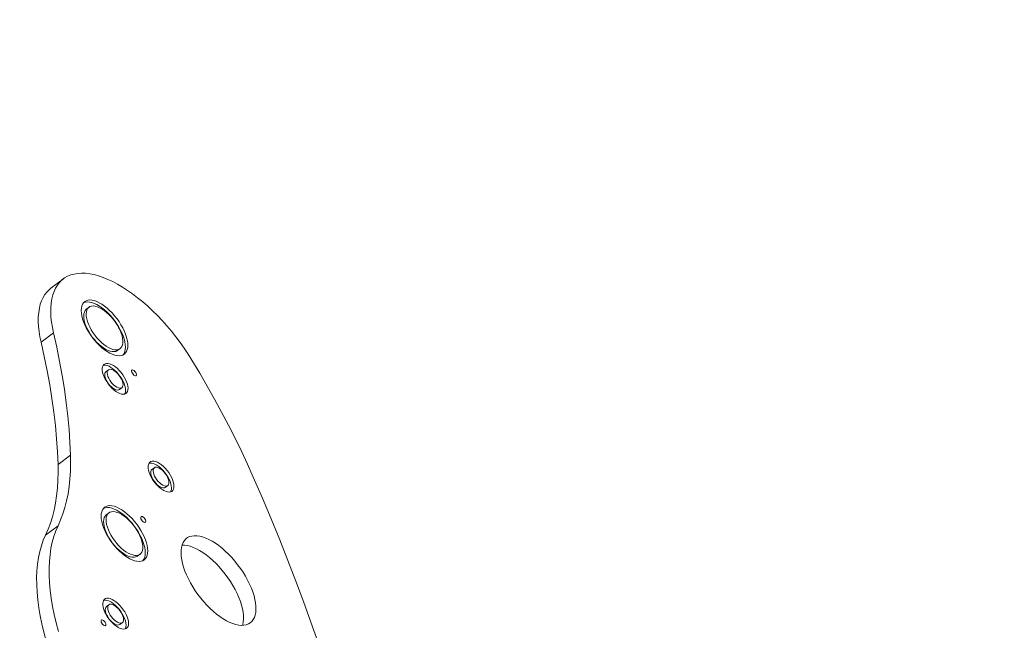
# Model space of a CAD drawing. Extents: x 5459245 to 5462690, y 5971016 to 5972523.
# Tile 190 of 198: x 5462456.528 to 5462457.365, y 5972220.1 to 5972220.62. Entities that reach past the tile are written whole.
import ezdxf

# ---------------------------------------------------------------- set-up
doc = ezdxf.new("R2010")
doc.units = 0
for name, color, linetype, lineweight in [('! DB - Obrzeże betonowe 8x30', 7, 'CONTINUOUS', 30), ('A_MAŁA ARCHITEKTURA', 195, 'CONTINUOUS', 9), ('A_PROJEKTY TOWARZYSZĄCE', 7, 'CONTINUOUS', 20)]:
    doc.layers.add(name, color=color, linetype=linetype, lineweight=lineweight)
doc.layers.add('ADT CCTV', color=102, linetype='CONTINUOUS')

# ---------------------------------------------------------------- blocks, each defined once
blk = doc.blocks.new('A$C792F184C')
at = {"layer": '! DB - Obrzeże betonowe 8x30', "const_width": 0.1}
blk.add_lwpolyline([(13.37285, 124.66634, 0.104169), (-5.16643, 75.97386), (-5.52686, 73.48727), (-5.82931, 70.97423), (-6.07328, 68.45634), (-6.26114, 65.93515), (-6.39526, 63.41223), (-6.47799, 60.88909), (-6.51168, 58.36728), (-6.49866, 55.8483), (-6.44125, 53.33366), (-6.34175, 50.82486), (-6.20311, 48.33514), (-2.98435, -2.40389)], format="xyb", dxfattribs=at)
blk = doc.blocks.new('A$C8d9de67b')
at = {"layer": 'A_MAŁA ARCHITEKTURA', "linetype": 'Continuous'}
for p, q in [((429.14, 1356.91), (429.14, 1343.66)), ((461.5, 1359.83), (461.5, 1357.18)), ((505.5, 1357.18), (505.5, 1359.83)), ((514, 1341.05), (514, 1338.41)), ((533, 1338.41), (533, 1341.05)), ((460.8, 1322.63), (460.8, 1309.39)), ((604, 1322.28), (604, 1319.63)), ((623, 1319.63), (623, 1322.28)), ((552.6, 1258.5), (552.6, 1271.74)), ((611.5, 1268.28), (611.5, 1265.63)), ((655.5, 1265.63), (655.5, 1268.28)), ((594.28, 1213.85), (594.28, 1227.1)), ((674, 1221.34), (674, 1218.69)), ((693, 1218.69), (693, 1221.34))]:
    blk.add_line(p, q, dxfattribs=at)
at = {"layer": 'A_MAŁA ARCHITEKTURA', "linetype": 'Continuous', "flags": 128}
for points in [[(550.07, 1402.81), (544.12, 1403.32), (538.12, 1403.66), (532.09, 1403.83), (526.04, 1403.83), (520.01, 1403.66), (514.01, 1403.31), (508.06, 1402.8), (502.19, 1402.12), (496.42, 1401.27), (490.77, 1400.26), (485.26, 1399.09), (479.91, 1397.77), (474.74, 1396.3), (469.77, 1394.68), (465.01, 1392.93), (460.49, 1391.05), (456.22, 1389.04), (452.22, 1386.91), (448.5, 1384.67), (445.07, 1382.33), (441.95, 1379.9), (439.15, 1377.39), (436.68, 1374.8), (434.55, 1372.14), (432.76, 1369.43), (431.32, 1366.67), (430.24, 1363.88), (429.53, 1361.06), (429.18, 1358.23), (429.19, 1355.39), (429.57, 1352.55), (430.31, 1349.74), (431.41, 1346.95), (432.87, 1344.19), (434.68, 1341.49), (436.84, 1338.83), (439.34, 1336.25), (442.16, 1333.74), (445.3, 1331.31), (448.75, 1328.98), (452.49, 1326.75), (456.51, 1324.63), (460.8, 1322.63)], [(550.07, 1402.81), (562.84, 1401.44), (575.52, 1399.9), (588.11, 1398.2), (600.58, 1396.34), (612.95, 1394.31), (625.19, 1392.12), (637.29, 1389.77), (649.25, 1387.26), (661.05, 1384.6)], [(661.05, 1384.6), (679.88, 1380.1), (698.54, 1375.44), (717.01, 1370.63), (735.29, 1365.66), (753.38, 1360.53), (771.26, 1355.25), (788.95, 1349.83), (806.42, 1344.25), (823.67, 1338.52), (840.7, 1332.66), (857.5, 1326.64), (874.07, 1320.49), (890.4, 1314.19), (906.48, 1307.76), (922.31, 1301.2), (937.89, 1294.5), (953.21, 1287.67), (968.26, 1280.71), (983.04, 1273.62), (997.55, 1266.41), (1011.78, 1259.08), (1025.72, 1251.63)], [(483.5, 1346.69), (486.64, 1346.77), (489.73, 1347.02), (492.75, 1347.43), (495.65, 1347.99), (498.4, 1348.7), (500.96, 1349.56), (503.3, 1350.54), (505.39, 1351.64), (507.21, 1352.84), (508.73, 1354.13), (509.93, 1355.49), (510.8, 1356.91), (511.32, 1358.36), (511.5, 1359.83), (511.32, 1361.31), (510.8, 1362.76), (509.93, 1364.18), (508.73, 1365.54), (507.21, 1366.83), (505.39, 1368.03), (503.3, 1369.13), (500.96, 1370.11), (498.4, 1370.96), (495.65, 1371.68), (492.75, 1372.24), (489.73, 1372.65), (486.64, 1372.9), (483.5, 1372.98), (480.36, 1372.9), (477.27, 1372.65), (474.25, 1372.24), (471.35, 1371.68), (468.6, 1370.96), (466.04, 1370.11), (463.7, 1369.13), (461.61, 1368.03), (459.79, 1366.83), (458.27, 1365.54), (457.07, 1364.18), (456.2, 1362.76), (455.68, 1361.31), (455.5, 1359.83), (455.68, 1358.36), (456.2, 1356.91), (457.07, 1355.49), (458.27, 1354.13), (459.79, 1352.84), (461.61, 1351.64), (463.7, 1350.54), (466.04, 1349.56), (468.6, 1348.7), (471.35, 1347.99), (474.25, 1347.43), (477.27, 1347.02), (480.36, 1346.77), (483.5, 1346.69)], [(511.36, 1358.51), (511.32, 1358.66), (510.8, 1360.11), (509.93, 1361.53), (508.73, 1362.89), (507.21, 1364.18), (505.39, 1365.38), (503.3, 1366.48), (500.96, 1367.46), (498.4, 1368.32), (495.65, 1369.03), (492.75, 1369.59), (489.73, 1370), (486.64, 1370.25), (483.5, 1370.33), (480.36, 1370.25), (477.27, 1370), (474.25, 1369.59), (471.35, 1369.03), (468.6, 1368.32), (466.04, 1367.46), (463.7, 1366.48), (461.61, 1365.38), (459.79, 1364.18), (458.27, 1362.89), (457.07, 1361.53), (456.2, 1360.11), (455.68, 1358.66), (455.64, 1358.51)], [(483.5, 1349.51), (486.31, 1349.59), (489.08, 1349.84), (491.76, 1350.26), (494.3, 1350.83), (496.66, 1351.56), (498.81, 1352.41), (500.7, 1353.39), (502.31, 1354.48), (503.62, 1355.65), (504.59, 1356.9), (505.22, 1358.19), (505.49, 1359.5), (505.4, 1360.83), (504.95, 1362.13), (504.15, 1363.4), (503.01, 1364.61), (501.54, 1365.74), (499.79, 1366.78), (497.76, 1367.7), (495.5, 1368.49), (493.05, 1369.14), (490.43, 1369.64), (487.71, 1369.97), (484.91, 1370.14), (482.09, 1370.14), (479.29, 1369.97), (476.57, 1369.64), (473.95, 1369.14), (471.5, 1368.49), (469.24, 1367.7), (467.21, 1366.78), (465.46, 1365.74), (463.99, 1364.61), (462.85, 1363.4), (462.05, 1362.13), (461.6, 1360.83), (461.51, 1359.5), (461.78, 1358.19), (462.41, 1356.9), (463.38, 1355.65), (464.69, 1354.48), (466.3, 1353.39), (468.19, 1352.41), (470.34, 1351.56), (472.7, 1350.83), (475.24, 1350.26), (477.92, 1349.84), (480.69, 1349.59), (483.5, 1349.51)], [(461.5, 1357.18), (461.51, 1356.85), (461.78, 1355.54), (462.41, 1354.25), (463.38, 1353), (464.69, 1351.83), (466.3, 1350.75), (468.19, 1349.77), (470.34, 1348.91), (472.7, 1348.19), (475.24, 1347.61), (477.92, 1347.19), (480.69, 1346.94), (483.5, 1346.86)], [(483.5, 1346.86), (486.31, 1346.94), (489.08, 1347.19), (491.76, 1347.61), (494.3, 1348.19), (496.66, 1348.91), (498.81, 1349.77), (500.7, 1350.75), (502.31, 1351.83), (503.62, 1353), (504.59, 1354.25), (505.22, 1355.54), (505.49, 1356.85), (505.5, 1357.18)], [(532.14, 1356.91), (531.95, 1356.42), (531.43, 1356), (530.64, 1355.69), (529.66, 1355.52), (528.61, 1355.52), (527.64, 1355.69), (526.84, 1356), (526.32, 1356.42), (526.14, 1356.91), (526.32, 1357.39), (526.84, 1357.81), (527.64, 1358.13), (528.61, 1358.29), (529.66, 1358.29), (530.64, 1358.13), (531.43, 1357.81), (531.95, 1357.39), (532.14, 1356.91)], [(523.5, 1333.78), (525.87, 1333.86), (528.18, 1334.12), (530.38, 1334.53), (532.42, 1335.1), (534.25, 1335.81), (535.83, 1336.64), (537.12, 1337.58), (538.09, 1338.6), (538.72, 1339.67), (538.99, 1340.78), (538.9, 1341.89), (538.45, 1342.98), (537.64, 1344.03), (536.51, 1345.01), (535.07, 1345.9), (533.36, 1346.67), (531.42, 1347.31), (529.29, 1347.8), (527.03, 1348.14), (524.69, 1348.31), (522.31, 1348.31), (519.97, 1348.14), (517.71, 1347.8), (515.58, 1347.31), (513.64, 1346.67), (511.93, 1345.9), (510.49, 1345.01), (509.36, 1344.03), (508.55, 1342.98), (508.1, 1341.89), (508.01, 1340.78), (508.28, 1339.67), (508.91, 1338.6), (509.88, 1337.58), (511.17, 1336.64), (512.75, 1335.81), (514.58, 1335.1), (516.62, 1334.53), (518.82, 1334.12), (521.13, 1333.86), (523.5, 1333.78)], [(429.14, 1343.66), (429.19, 1342.14), (429.57, 1339.31), (430.31, 1336.49), (431.41, 1333.7), (432.87, 1330.95), (434.68, 1328.24), (436.84, 1325.59), (439.34, 1323), (442.16, 1320.49), (445.3, 1318.07), (448.75, 1315.74), (452.49, 1313.51), (456.51, 1311.39), (460.8, 1309.39)], [(538.74, 1339.73), (538.45, 1340.33), (537.64, 1341.38), (536.51, 1342.36), (535.07, 1343.25), (533.36, 1344.02), (531.42, 1344.66), (529.29, 1345.16), (527.03, 1345.49), (524.69, 1345.66), (522.31, 1345.66), (519.97, 1345.49), (517.71, 1345.16), (515.58, 1344.66), (513.64, 1344.02), (511.93, 1343.25), (510.49, 1342.36), (509.36, 1341.38), (508.55, 1340.33), (508.26, 1339.73)], [(523.5, 1336.59), (525.35, 1336.68), (527.14, 1336.93), (528.78, 1337.35), (530.22, 1337.9), (531.4, 1338.58), (532.28, 1339.35), (532.82, 1340.18), (533, 1341.05), (532.82, 1341.93), (532.28, 1342.76), (531.4, 1343.53), (530.22, 1344.21), (528.78, 1344.76), (527.14, 1345.18), (525.35, 1345.43), (523.5, 1345.51), (521.65, 1345.43), (519.86, 1345.18), (518.22, 1344.76), (516.78, 1344.21), (515.6, 1343.53), (514.72, 1342.76), (514.18, 1341.93), (514, 1341.05), (514.18, 1340.18), (514.72, 1339.35), (515.6, 1338.58), (516.78, 1337.9), (518.22, 1337.35), (519.86, 1336.93), (521.65, 1336.68), (523.5, 1336.59)], [(514, 1338.41), (514.18, 1337.54), (514.72, 1336.7), (515.6, 1335.93), (516.78, 1335.25), (518.22, 1334.7), (519.86, 1334.29), (521.65, 1334.03), (523.5, 1333.95)], [(523.5, 1333.95), (525.35, 1334.03), (527.14, 1334.29), (528.78, 1334.7), (530.22, 1335.25), (531.4, 1335.93), (532.28, 1336.7), (532.82, 1337.54), (533, 1338.41)], [(613.5, 1315), (615.87, 1315.08), (618.18, 1315.34), (620.38, 1315.75), (622.42, 1316.32), (624.25, 1317.03), (625.83, 1317.86), (627.12, 1318.8), (628.09, 1319.82), (628.72, 1320.89), (628.99, 1322), (628.9, 1323.11), (628.45, 1324.2), (627.64, 1325.25), (626.51, 1326.23), (625.07, 1327.12), (623.36, 1327.89), (621.42, 1328.53), (619.29, 1329.03), (617.03, 1329.36), (614.69, 1329.53), (612.31, 1329.53), (609.97, 1329.36), (607.71, 1329.03), (605.58, 1328.53), (603.64, 1327.89), (601.93, 1327.12), (600.49, 1326.23), (599.36, 1325.25), (598.55, 1324.2), (598.1, 1323.11), (598.01, 1322), (598.28, 1320.89), (598.91, 1319.82), (599.88, 1318.8), (601.17, 1317.86), (602.75, 1317.03), (604.58, 1316.32), (606.62, 1315.75), (608.82, 1315.34), (611.13, 1315.08), (613.5, 1315)], [(628.74, 1320.95), (628.45, 1321.56), (627.64, 1322.6), (626.51, 1323.58), (625.07, 1324.47), (623.36, 1325.24), (621.42, 1325.88), (619.29, 1326.38), (617.03, 1326.71), (614.69, 1326.88), (612.31, 1326.88), (609.97, 1326.71), (607.71, 1326.38), (605.58, 1325.88), (603.64, 1325.24), (601.93, 1324.47), (600.49, 1323.58), (599.36, 1322.6), (598.55, 1321.56), (598.26, 1320.95)], [(613.5, 1317.82), (615.35, 1317.9), (617.14, 1318.16), (618.78, 1318.57), (620.22, 1319.12), (621.4, 1319.8), (622.28, 1320.57), (622.82, 1321.41), (623, 1322.28), (622.82, 1323.15), (622.28, 1323.98), (621.4, 1324.75), (620.22, 1325.43), (618.78, 1325.98), (617.14, 1326.4), (615.35, 1326.65), (613.5, 1326.74), (611.65, 1326.65), (609.86, 1326.4), (608.22, 1325.98), (606.78, 1325.43), (605.6, 1324.75), (604.72, 1323.98), (604.18, 1323.15), (604, 1322.28), (604.18, 1321.41), (604.72, 1320.57), (605.6, 1319.8), (606.78, 1319.12), (608.22, 1318.57), (609.86, 1318.16), (611.65, 1317.9), (613.5, 1317.82)], [(758.5, 1308.19), (758.32, 1306.32), (757.8, 1304.47), (756.92, 1302.64), (755.71, 1300.86), (754.17, 1299.14), (752.3, 1297.49), (750.14, 1295.92), (747.69, 1294.45), (744.97, 1293.08), (742, 1291.84), (738.81, 1290.72), (735.42, 1289.74), (731.86, 1288.9), (728.16, 1288.21), (724.34, 1287.68), (720.44, 1287.31), (716.48, 1287.11), (712.5, 1287.07), (708.53, 1287.19), (704.6, 1287.48), (700.74, 1287.93), (696.97, 1288.54), (693.34, 1289.3), (689.86, 1290.21), (686.57, 1291.26), (683.49, 1292.45), (680.64, 1293.75), (678.05, 1295.17), (675.74, 1296.69), (673.73, 1298.31), (672.02, 1299.99), (670.64, 1301.75), (669.6, 1303.55), (668.9, 1305.39), (668.54, 1307.25), (668.54, 1309.12), (668.9, 1310.98), (669.6, 1312.82), (670.64, 1314.63), (672.02, 1316.38), (673.73, 1318.07), (675.74, 1319.68), (678.05, 1321.2), (680.64, 1322.62), (683.49, 1323.93), (686.57, 1325.11), (689.86, 1326.16), (693.34, 1327.07), (696.97, 1327.84), (700.74, 1328.45), (704.6, 1328.9), (708.53, 1329.18), (712.5, 1329.31), (716.48, 1329.27), (720.44, 1329.06), (724.34, 1328.69), (728.16, 1328.16), (731.86, 1327.47), (735.42, 1326.64), (738.81, 1325.65), (742, 1324.54), (744.97, 1323.29), (747.69, 1321.92), (750.14, 1320.45), (752.3, 1318.88), (754.17, 1317.23), (755.71, 1315.51), (756.92, 1313.73), (757.8, 1311.91), (758.32, 1310.05), (758.5, 1308.19)], [(552.6, 1271.74), (543.67, 1277.87), (534.41, 1283.89), (524.82, 1289.8), (514.91, 1295.59), (504.69, 1301.25), (494.16, 1306.8), (483.33, 1312.21), (472.21, 1317.49), (460.8, 1322.63)], [(604, 1319.63), (604.18, 1318.76), (604.72, 1317.92), (605.6, 1317.15), (606.78, 1316.47), (608.22, 1315.92), (609.86, 1315.51), (611.65, 1315.25), (613.5, 1315.17)], [(613.5, 1315.17), (615.35, 1315.25), (617.14, 1315.51), (618.78, 1315.92), (620.22, 1316.47), (621.4, 1317.15), (622.28, 1317.92), (622.82, 1318.76), (623, 1319.63)], [(670.77, 1301.56), (672.02, 1303.13), (673.73, 1304.82), (675.74, 1306.44), (678.05, 1307.96), (680.64, 1309.38), (683.49, 1310.68), (686.57, 1311.87), (689.86, 1312.92), (693.34, 1313.83), (696.97, 1314.59), (700.74, 1315.2), (704.6, 1315.65), (708.53, 1315.94), (712.5, 1316.06), (716.48, 1316.02), (720.44, 1315.82), (724.34, 1315.45), (728.16, 1314.92), (731.86, 1314.23), (735.42, 1313.39), (738.81, 1312.41), (742, 1311.29), (744.97, 1310.05), (747.69, 1308.68), (750.14, 1307.21), (752.3, 1305.64), (754.17, 1303.99), (755.71, 1302.27), (756.23, 1301.56)], [(552.6, 1258.5), (543.67, 1264.63), (534.41, 1270.65), (524.82, 1276.55), (514.91, 1282.34), (504.69, 1288.01), (494.16, 1293.55), (483.33, 1298.96), (472.21, 1304.24), (460.8, 1309.39)], [(636.5, 1288.23), (636.32, 1287.75), (635.8, 1287.33), (635, 1287.01), (634.02, 1286.85), (632.98, 1286.85), (632, 1287.01), (631.2, 1287.33), (630.68, 1287.75), (630.5, 1288.23), (630.68, 1288.71), (631.2, 1289.14), (632, 1289.45), (632.98, 1289.62), (634.02, 1289.62), (635, 1289.45), (635.8, 1289.14), (636.32, 1288.71), (636.5, 1288.23)], [(633.5, 1255.14), (636.64, 1255.22), (639.73, 1255.47), (642.75, 1255.87), (645.65, 1256.44), (648.4, 1257.15), (650.96, 1258), (653.3, 1258.99), (655.39, 1260.09), (657.21, 1261.29), (658.73, 1262.58), (659.93, 1263.94), (660.8, 1265.36), (661.32, 1266.81), (661.5, 1268.28), (661.32, 1269.75), (660.8, 1271.21), (659.93, 1272.62), (658.73, 1273.98), (657.21, 1275.28), (655.39, 1276.48), (653.3, 1277.58), (650.96, 1278.56), (648.4, 1279.41), (645.65, 1280.12), (642.75, 1280.69), (639.73, 1281.1), (636.64, 1281.34), (633.5, 1281.43), (630.36, 1281.34), (627.27, 1281.1), (624.25, 1280.69), (621.35, 1280.12), (618.6, 1279.41), (616.04, 1278.56), (613.7, 1277.58), (611.61, 1276.48), (609.79, 1275.28), (608.27, 1273.98), (607.07, 1272.62), (606.2, 1271.21), (605.68, 1269.75), (605.5, 1268.28), (605.68, 1266.81), (606.2, 1265.36), (607.07, 1263.94), (608.27, 1262.58), (609.79, 1261.29), (611.61, 1260.09), (613.7, 1258.99), (616.04, 1258), (618.6, 1257.15), (621.35, 1256.44), (624.25, 1255.87), (627.27, 1255.47), (630.36, 1255.22), (633.5, 1255.14)], [(661.36, 1266.96), (661.32, 1267.1), (660.8, 1268.56), (659.93, 1269.97), (658.73, 1271.34), (657.21, 1272.63), (655.39, 1273.83), (653.3, 1274.93), (650.96, 1275.91), (648.4, 1276.76), (645.65, 1277.48), (642.75, 1278.04), (639.73, 1278.45), (636.64, 1278.7), (633.5, 1278.78), (630.36, 1278.7), (627.27, 1278.45), (624.25, 1278.04), (621.35, 1277.48), (618.6, 1276.76), (616.04, 1275.91), (613.7, 1274.93), (611.61, 1273.83), (609.79, 1272.63), (608.27, 1271.34), (607.07, 1269.97), (606.2, 1268.56), (605.68, 1267.1), (605.64, 1266.96)], [(633.5, 1257.95), (636.31, 1258.04), (639.08, 1258.29), (641.76, 1258.71), (644.3, 1259.28), (646.66, 1260), (648.81, 1260.86), (650.7, 1261.84), (652.31, 1262.93), (653.62, 1264.1), (654.59, 1265.34), (655.22, 1266.63), (655.49, 1267.95), (655.4, 1269.27), (654.95, 1270.58), (654.15, 1271.85), (653.01, 1273.06), (651.54, 1274.19), (649.79, 1275.23), (647.76, 1276.15), (645.5, 1276.94), (643.05, 1277.59), (640.43, 1278.08), (637.71, 1278.42), (634.91, 1278.59), (632.09, 1278.59), (629.29, 1278.42), (626.57, 1278.08), (623.95, 1277.59), (621.5, 1276.94), (619.24, 1276.15), (617.21, 1275.23), (615.46, 1274.19), (613.99, 1273.06), (612.85, 1271.85), (612.05, 1270.58), (611.6, 1269.27), (611.51, 1267.95), (611.78, 1266.63), (612.41, 1265.34), (613.38, 1264.1), (614.69, 1262.93), (616.3, 1261.84), (618.19, 1260.86), (620.34, 1260), (622.7, 1259.28), (625.24, 1258.71), (627.92, 1258.29), (630.69, 1258.04), (633.5, 1257.95)], [(594.28, 1227.1), (591.63, 1231.84), (588.63, 1236.53), (585.29, 1241.17), (581.61, 1245.75), (577.59, 1250.27), (573.23, 1254.73), (568.55, 1259.1), (563.55, 1263.4), (558.23, 1267.62), (552.6, 1271.74)], [(611.5, 1265.63), (611.51, 1265.3), (611.78, 1263.98), (612.41, 1262.69), (613.38, 1261.45), (614.69, 1260.28), (616.3, 1259.19), (618.19, 1258.21), (620.34, 1257.36), (622.7, 1256.63), (625.24, 1256.06), (627.92, 1255.64), (630.69, 1255.39), (633.5, 1255.3)], [(633.5, 1255.3), (636.31, 1255.39), (639.08, 1255.64), (641.76, 1256.06), (644.3, 1256.63), (646.66, 1257.36), (648.81, 1258.21), (650.7, 1259.19), (652.31, 1260.28), (653.62, 1261.45), (654.59, 1262.69), (655.22, 1263.98), (655.49, 1265.3), (655.5, 1265.63)], [(594.28, 1213.85), (591.63, 1218.59), (588.63, 1223.28), (585.29, 1227.92), (581.61, 1232.51), (577.59, 1237.03), (573.23, 1241.48), (568.55, 1245.86), (563.55, 1250.16), (558.23, 1254.37), (552.6, 1258.5)], [(666.46, 1173.44), (659.47, 1176.23), (652.75, 1179.16), (646.3, 1182.22), (640.15, 1185.41), (634.29, 1188.72), (628.74, 1192.15), (623.51, 1195.69), (618.62, 1199.33), (614.06, 1203.07), (609.85, 1206.89), (606, 1210.8), (602.51, 1214.78), (599.39, 1218.83), (596.64, 1222.94), (594.28, 1227.1)], [(683.5, 1214.06), (685.87, 1214.15), (688.18, 1214.4), (690.38, 1214.82), (692.42, 1215.39), (694.25, 1216.1), (695.83, 1216.93), (697.12, 1217.86), (698.09, 1218.88), (698.72, 1219.95), (698.99, 1221.06), (698.9, 1222.17), (698.45, 1223.27), (697.64, 1224.32), (696.51, 1225.3), (695.07, 1226.18), (693.36, 1226.95), (691.42, 1227.59), (689.29, 1228.09), (687.03, 1228.43), (684.69, 1228.6), (682.31, 1228.6), (679.97, 1228.43), (677.71, 1228.09), (675.58, 1227.59), (673.64, 1226.95), (671.93, 1226.18), (670.49, 1225.3), (669.36, 1224.32), (668.55, 1223.27), (668.1, 1222.17), (668.01, 1221.06), (668.28, 1219.95), (668.91, 1218.88), (669.88, 1217.86), (671.17, 1216.93), (672.75, 1216.1), (674.58, 1215.39), (676.62, 1214.82), (678.82, 1214.4), (681.13, 1214.15), (683.5, 1214.06)], [(698.74, 1220.02), (698.45, 1220.62), (697.64, 1221.67), (696.51, 1222.65), (695.07, 1223.53), (693.36, 1224.3), (691.42, 1224.95), (689.29, 1225.44), (687.03, 1225.78), (684.69, 1225.95), (682.31, 1225.95), (679.97, 1225.78), (677.71, 1225.44), (675.58, 1224.95), (673.64, 1224.3), (671.93, 1223.53), (670.49, 1222.65), (669.36, 1221.67), (668.55, 1220.62), (668.26, 1220.02)], [(683.5, 1216.88), (685.35, 1216.97), (687.14, 1217.22), (688.78, 1217.63), (690.22, 1218.19), (691.4, 1218.86), (692.28, 1219.63), (692.82, 1220.47), (693, 1221.34), (692.82, 1222.21), (692.28, 1223.05), (691.4, 1223.82), (690.22, 1224.49), (688.78, 1225.05), (687.14, 1225.46), (685.35, 1225.71), (683.5, 1225.8), (681.65, 1225.71), (679.86, 1225.46), (678.22, 1225.05), (676.78, 1224.49), (675.6, 1223.82), (674.72, 1223.05), (674.18, 1222.21), (674, 1221.34), (674.18, 1220.47), (674.72, 1219.63), (675.6, 1218.86), (676.78, 1218.19), (678.22, 1217.63), (679.86, 1217.22), (681.65, 1216.97), (683.5, 1216.88)], [(674, 1218.69), (674.18, 1217.82), (674.72, 1216.98), (675.6, 1216.21), (676.78, 1215.54), (678.22, 1214.98), (679.86, 1214.57), (681.65, 1214.32), (683.5, 1214.23)], [(683.5, 1214.23), (685.35, 1214.32), (687.14, 1214.57), (688.78, 1214.98), (690.22, 1215.54), (691.4, 1216.21), (692.28, 1216.98), (692.82, 1217.82), (693, 1218.69)], [(666.46, 1160.19), (659.47, 1162.98), (652.75, 1165.91), (646.3, 1168.98), (640.15, 1172.17), (634.29, 1175.48), (628.74, 1178.91), (623.51, 1182.45), (618.62, 1186.09), (614.06, 1189.82), (609.85, 1193.65), (606, 1197.55), (602.51, 1201.54), (599.39, 1205.58), (596.64, 1209.69), (594.28, 1213.85)], [(686.5, 1208.42), (686.32, 1207.94), (685.8, 1207.52), (685, 1207.2), (684.02, 1207.04), (682.98, 1207.04), (682, 1207.2), (681.2, 1207.52), (680.68, 1207.94), (680.5, 1208.42), (680.68, 1208.9), (681.2, 1209.33), (682, 1209.64), (682.98, 1209.81), (684.02, 1209.81), (685, 1209.64), (685.8, 1209.33), (686.32, 1208.9), (686.5, 1208.42)]]:
    blk.add_lwpolyline(points, dxfattribs=at)
blk = doc.blocks.new('A770198')
at = {"layer": 'ADT CCTV', "color": 140, "lineweight": 9}
blk.add_arc((30, 19.04213), 30, 140.600538, 219.400538, dxfattribs=at)
blk = doc.blocks.new('G$CFAE608CC')
at = {"layer": 'ADT CCTV', "rotation": 90}
blk.add_blockref('A770198', (38.08383, 0), dxfattribs=at)

msp = doc.modelspace()

# ---------------------------------------------------------------- block references
at = {"layer": 'A_MAŁA ARCHITEKTURA', "xscale": 0.001, "yscale": 0.001, "zscale": 0.001, "rotation": 306.9280860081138}
msp.add_blockref('A$C8d9de67b', (5462455.22227, 5972219.927), dxfattribs=at)
at = {"layer": 'A_PROJEKTY TOWARZYSZĄCE'}
msp.add_blockref('A$C792F184C', (5462461.02093, 5972101.94537), dxfattribs=at)
at = {"layer": 'ADT CCTV', "rotation": 184.5356804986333}
msp.add_blockref('G$CFAE608CC', (5462467.50941, 5972223.83045), dxfattribs=at)

doc.saveas('drawing.dxf')
